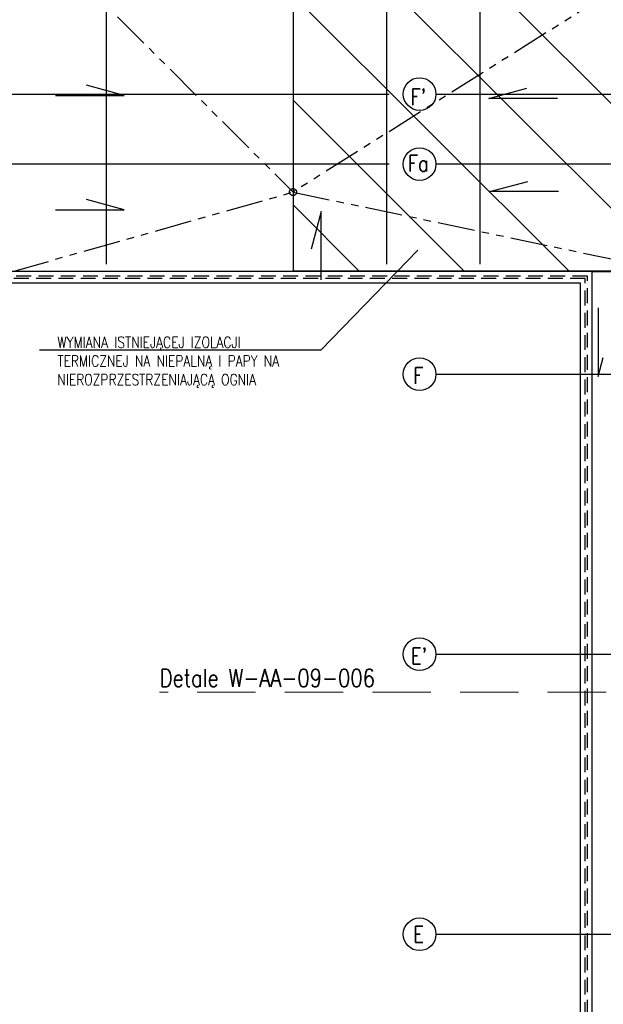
# Model space of a CAD drawing. Header units: centimetres. Extents: x -228435 to 111511, y -89367 to 428125.
# Tile 31 of 216: x -85690 to -73199, y 51500 to 72593. Entities that reach past the tile are written whole.
import ezdxf
from ezdxf.xclip import XClip

# ---------------------------------------------------------------- set-up
doc = ezdxf.new("R2010")
doc.units = ezdxf.units.CM
doc.header["$LTSCALE"] = 50
doc.header["$XCLIPFRAME"] = 0
for name, pattern in [('Balustrady$0$DASHED', [0.75, 0.5, -0.25]), ('DASHDOT2', [12.7, 6.35, -3.175, 0, -3.175]), ('HIDDEN', [9.525, 6.35, -3.175]), ('PHANTOM2', [31.75, 15.875, -3.175, 3.175, -3.175, 3.175, -3.175])]:
    doc.linetypes.add(name, pattern=pattern)
doc.layers.get('0').update_dxf_attribs({"color": 8})
for name, color, linetype in [('ARCH_INFO_OPISY_IST', 8, 'Continuous'), ('ARCH_INFO_OSIE_IST', 8, 'DASHDOT2'), ('ARCH_INFO_OSIE_OPISY_IST', 8, 'Continuous'), ('ARCH_NIEWIDOK_IST', 8, 'HIDDEN'), ('ARCH_ODWODNIENIE_IST', 8, 'PHANTOM2'), ('ARCH_WIDOK_IST', 8, 'Continuous'), ('Dach$0$ARCH_INFO_OPISY', 8, 'Continuous'), ('Dach$0$ARCH_WIDOK_IST', 8, 'Continuous'), ('Osie rzutów$0$ARCH_INFO_OSIE_OPISY_IST', 8, 'Continuous'), ('RYSUNKOWE_XREF', 8, 'Continuous')]:
    doc.layers.add(name, color=color, linetype=linetype)
doc.styles.add('Dach$0$ROMANS-50-CM', font='romans.shx', dxfattribs={"width": 0.8, "height": 10})
doc.styles.add('ROMANS-250-CM', font='romans.shx', dxfattribs={"width": 0.8, "height": 50})
doc.styles.add('ROMANS-50-CM', font='romans.shx', dxfattribs={"width": 0.8, "height": 10})

# ---------------------------------------------------------------- blocks, each defined once
blk = doc.blocks.new('Osie rzutów')
at = {"layer": 'ARCH_INFO_OSIE_IST', "ltscale": 10}
for p, q in [((3730, 12619.9), (3730, 11235.9)), ((4330, 12619.9), (4330, 11235.9)), ((4130, 12349.9), (4130, 11235.9)), ((4130, 12349.9), (4130, 11235.9)), ((4530, 12349.9), (4530, 11235.9)), ((4530, 12349.9), (4530, 11235.9)), ((1573.5, 11600), (4336, 11600)), ((4436, 11600), (13655, 11600)), ((4336, 11450), (1573.5, 11450)), ((5078.8, 11450), (4436, 11450)), ((4436, 11000), (13655, 11000)), ((4436, 10400), (13655, 10400)), ((4436, 9800), (15156.5, 9800))]:
    blk.add_line(p, q, dxfattribs=at)
at = {"layer": 'ARCH_INFO_OSIE_OPISY_IST'}
for centre in [(4401, 11600), (4401, 11450), (4401, 11000), (4401, 10400), (4401, 9800)]:
    blk.add_circle(centre, 35, dxfattribs=at)
at = {"layer": 'ARCH_INFO_OSIE_OPISY_IST', "style": 'ROMANS-250-CM', "width": 0.8}
for s, p in [("F'", (4381.5, 11576.3)), ('Fa', (4375.9, 11433.9)), ('F', (4387.3, 10979.2)), ("E'", (4382.4, 10378.5)), ('E', (4387.6, 9782.2))]:
    blk.add_text(s, height=35, dxfattribs=at).set_placement(p)
blk = doc.blocks.new('A$C6FDA0163')
at = {"layer": 'RYSUNKOWE_XREF'}
blk.add_blockref('Osie rzutów', (-10460, -9819, -630), dxfattribs=at)

msp = doc.modelspace()

# ---------------------------------------------------------------- hatches: boundary and pattern name
at = {"layer": 'Dach$0$ARCH_WIDOK_IST'}
h = msp.add_hatch(dxfattribs=at)
h.set_pattern_fill('ANSI31', color=256, scale=500, angle=90, style=0)
h.set_pattern_definition([(135, (-121139.8, -44987.4), (-1122.532, -1122.532), [])])
h.paths.add_polyline_path([(-79839.77175, 67212.63819), (-71829.77175, 67212.63819), (-71829.77175, 77212.63819), (-79839.77175, 77212.63819)])

# ---------------------------------------------------------------- linework, layer by layer
at = {"elevation": 630}
msp.add_lwpolyline([(-79839.77175, 67212.63819), (-71829.77175, 67212.63819), (-71829.77175, 77212.63819), (-79839.77175, 77212.63819)], close=True, dxfattribs=at)
at = {"linetype": 'Balustrady$0$DASHED', "lineweight": 20, "ltscale": 50, "elevation": -5670}
msp.add_lwpolyline([(-73140, 58184.02173), (-82694.40272, 58184.02173)], dxfattribs=at)
at = {"layer": 'ARCH_INFO_OPISY_IST'}
for p, q in [((-83456.33148, 70967.93639, 630), (-84263.8774, 71187.84527, 630)), ((-75645.75966, 70908.28425, 630), (-74838.21374, 71128.19314, 630)), ((-84922.98641, 70967.93639, 630), (-83456.33148, 70967.93639, 630)), ((-74179.10473, 70908.28425, 630), (-75645.75966, 70908.28425, 630)), ((-75624.79108, 68909.86166, 630), (-74817.24515, 69129.77055, 630)), ((-74158.13614, 68909.86166, 630), (-75624.79108, 68909.86166, 630)), ((-83456.33148, 68522.10829, 630), (-84263.8774, 68742.01718, 630)), ((-84922.98641, 68522.10829, 630), (-83456.33148, 68522.10829, 630)), ((-79235.13582, 68483.22855, 630), (-79455.0447, 67675.68262, 630)), ((-79235.13582, 67016.57361, 630), (-79235.13582, 68483.22855, 630)), ((-73308.7992, 66418.99665, 630), (-73308.7992, 64952.34171, 630)), ((-73308.7992, 64952.34171, 630), (-73198.84476, 65356.11468, 630))]:
    msp.add_line(p, q, dxfattribs=at)
at = {"layer": 'ARCH_NIEWIDOK_IST'}
for p, q in [((-73540, 67100, 630), (-95940, 67100, 630)), ((-73540, 10800, 630), (-73540, 67100, 630)), ((-73590, 67050, 630), (-95990, 67050, 630)), ((-73590, 10750, 630), (-73590, 67050, 630))]:
    msp.add_line(p, q, dxfattribs=at)
at = {"layer": 'ARCH_ODWODNIENIE_IST'}
for p, q in [((-85840, 74900, 630), (-79840, 68900, 630)), ((-71740, 74000, 630), (-79840, 68900, 630)), ((-85840, 67200, 630), (-79840, 68900, 630)), ((-79840, 68900, 630), (-71750, 67200, 630))]:
    msp.add_line(p, q, dxfattribs=at)
msp.add_circle((-79840, 68900, 630), 75, dxfattribs=at)
at = {"layer": 'ARCH_WIDOK_IST'}
for p, q in [((-73440, 67200, 630), (-95840, 67200, 630)), ((-73440, 10900, 630), (-73440, 67200, 630)), ((-73440, 67200, 630), (-71750, 67200, 630)), ((-73690, 66950, 630), (-96090, 66950, 630)), ((-73690, 10650, 630), (-73690, 66950, 630))]:
    msp.add_line(p, q, dxfattribs=at)
at = {"layer": 'Dach$0$ARCH_INFO_OPISY', "elevation": 630}
msp.add_lwpolyline([(-85266.37113, 65517.44031), (-79235.78836, 65517.44031), (-77169.48889, 67654.83603)], dxfattribs=at)

# ---------------------------------------------------------------- block references
ref = msp.add_blockref('A$C6FDA0163', (-16540, 53190.5, 630), dxfattribs=dict(xscale=10, yscale=10, zscale=10))
XClip(ref).set_block_clipping_path([(-400.031931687, -2219.05), (399.968068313, 380.95)])
at = {"layer": 'Osie rzutów$0$ARCH_INFO_OSIE_OPISY_IST', "xscale": 10, "yscale": 10, "zscale": 10}
msp.add_blockref('Osie rzutów', (-121140, -45000, 630), dxfattribs=at)

# ---------------------------------------------------------------- texts
at = {"linetype": 'Balustrady$0$DASHED', "lineweight": 20, "ltscale": 50, "insert": (-82694.40272, 58682.49281, -87270), "char_height": 384, "width": 9710.0117895, "attachment_point": 1, "style": 'ROMANS-50-CM'}
msp.add_mtext('Detale W-AA-09-006', dxfattribs=at)
at = {"layer": 'Dach$0$ARCH_INFO_OPISY', "insert": (-84884.38651, 65802.41137, 630), "char_height": 240, "width": 5221.3208939, "attachment_point": 1, "style": 'Dach$0$ROMANS-50-CM'}
msp.add_mtext('WYMIANA ISTNIEJĄCEJ IZOLACJI TERMICZNEJ NA NIEPALNĄ I PAPY NA NIEROZPRZESTRZENIAJĄCĄ OGNIA', dxfattribs=at)

doc.saveas('drawing.dxf')
